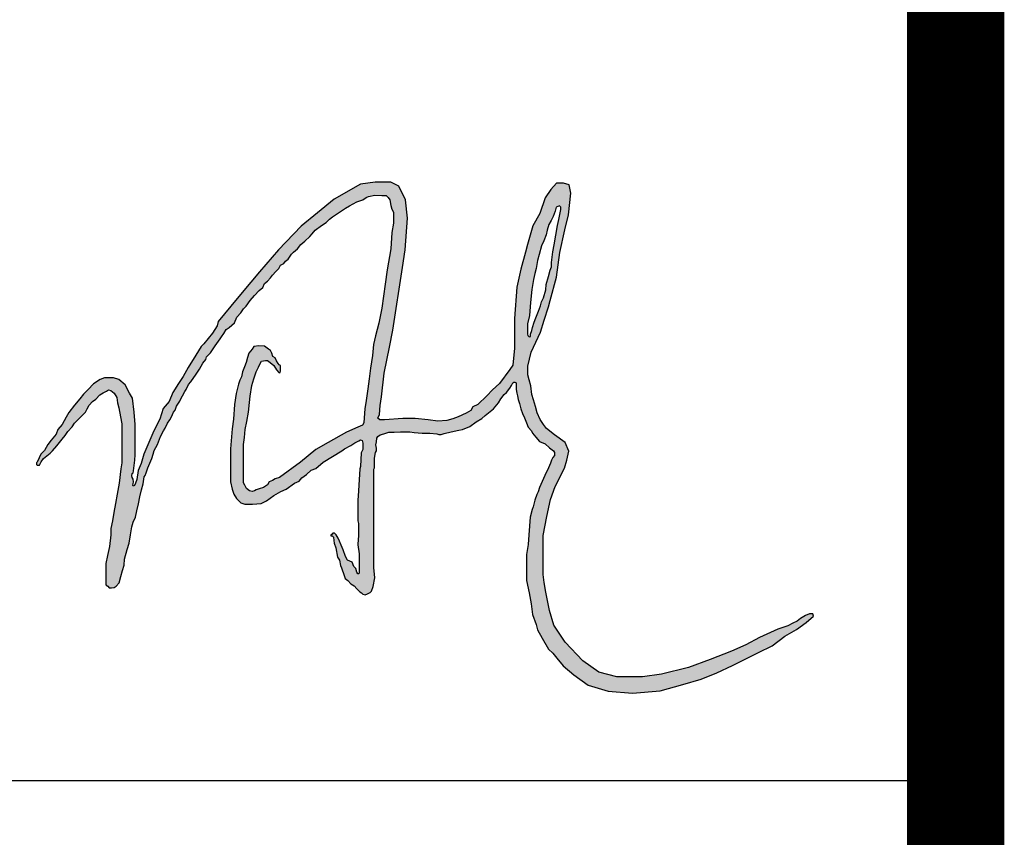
# Model space of a CAD drawing. Extents: x -302077 to 107904, y -9283 to 295706.
# Tile 60 of 256: x -77334 to -76320, y 2059 to 2900. Entities that reach past the tile are written whole.
import ezdxf

# ---------------------------------------------------------------- set-up
doc = ezdxf.new("R2010")
doc.units = 0
doc.header["$LTSCALE"] = 500
doc.header["$MEASUREMENT"] = 0
doc.layers.get('0').update_dxf_attribs({"linetype": 'CONTINUOUS'})
doc.layers.add('PUB_TITLE', color=4, linetype='CONTINUOUS')

# ---------------------------------------------------------------- blocks, each defined once
blk = doc.blocks.new('常凤杰')
h = blk.add_hatch(color=1)
h.paths.add_polyline_path([(698.8, 438.7), (699.2, 437.2), (700.6, 435.6), (702.2, 436.1), (702.2, 438.8), (703.8, 443.1), (704.5, 446.5), (706.6, 452.6), (708.5, 457.7), (711.7, 465.4), (714, 471.7), (715.1, 476.3), (717.2, 481), (719.9, 490.4), (720.6, 496.6), (723, 506.1), (725.3, 513.2), (726.8, 517.2), (726.8, 522.1), (728.4, 534.6), (729.9, 543), (733.8, 565.3), (735.2, 572.2), (737.6, 584), (737.6, 586.9), (735.9, 588.2), (732.2, 586.9), (730.9, 582.2), (728.6, 576), (726.1, 571.1), (723.7, 566.5), (721.8, 560.1), (720.5, 554.7), (717.8, 547.6), (715.1, 541.8), (712.3, 531.7), (710.3, 524.4), (708.9, 515.2), (707.4, 509.4), (705.6, 502.4), (704.4, 495.4), (703.6, 490.8), (702.3, 475.7), (700.9, 460.3), (698.8, 450.6)], flags=16)
h.paths.add_polyline_path([(148.7, 321.9), (143.1, 315.1), (139, 310), (135.3, 302.9), (131, 298.7), (128.9, 294.4), (126.5, 289.3), (126, 288.4), (126, 286.8), (126.6, 285.7), (129.4, 285.7), (131.3, 289.9), (134.1, 293.8), (141.7, 299.7), (144.5, 302.7), (149.6, 308.5), (156, 316), (159.3, 320.3), (162.5, 325.2), (167.7, 330.7), (170.1, 334.8), (177.7, 342.4), (183, 347.7), (185.1, 351.4), (187.2, 355.9), (191.3, 360.1), (195.3, 362.9), (199.7, 368), (203.8, 370.2), (207.5, 372.2), (210.1, 373.8), (212.8, 372.9), (216.6, 369.9), (219.6, 364.8), (220.3, 358.5), (222, 352.9), (224, 342.3), (225.5, 333.9), (225.5, 317.5), (225.5, 298), (225.5, 288.6), (224.4, 281.4), (222.3, 264.7), (219.9, 251.9), (218.1, 241.1), (216.3, 230.5), (214.6, 220.9), (212.8, 212), (212.8, 204.7), (211, 191.1), (208.7, 180.4), (206.7, 171), (206.7, 147.1), (207.3, 146), (209.1, 144.7), (210.6, 142.7), (213.3, 142.7), (216.6, 143.3), (219, 144.8), (222.3, 148.5), (224.3, 156), (226.3, 163.2), (228, 169.4), (228.7, 176.3), (231.8, 187.4), (233.9, 194.9), (235.5, 204.7), (237.2, 214), (238.8, 219.5), (241.4, 225.3), (243, 232.6), (244.8, 240.7), (246.6, 249.1), (248.3, 257), (250.4, 264.2), (251.6, 272.4), (252.5, 273.9), (253.8, 277.1), (255.9, 282.6), (258.2, 288.3), (260.3, 293.7), (262.2, 298.7), (263.1, 303), (267.2, 310.1), (270.6, 319.3), (273.9, 325.8), (276.1, 329), (278.7, 334.9), (281.6, 338.8), (283.5, 342.4), (285.8, 347.8), (287.8, 350.1), (289.1, 354.8), (293.1, 360.6), (294.7, 363.9), (296.2, 366.7), (298.8, 371.7), (300.5, 374), (303.1, 380.1), (306.1, 382.9), (312, 392.1), (315.9, 397.7), (319.9, 404.7), (323.4, 409.1), (324.4, 412.4), (329, 416.8), (334.2, 425.1), (340.2, 433.4), (341.7, 435.4), (344.4, 439.6), (347.2, 444), (350.7, 446.3), (356.7, 452), (359.7, 458.6), (364.1, 463.5), (367.3, 468.3), (370.6, 471.5), (375.1, 478.1), (380.3, 483.7), (385.6, 489.5), (389.9, 493), (391.8, 497.6), (395.2, 500.3), (398.7, 504.4), (401.4, 507.4), (405, 511.7), (408.8, 515.3), (410.6, 519), (414.3, 521.1), (416.5, 523.8), (419.6, 526.2), (423.5, 532.1), (425.8, 534.3), (430.2, 538), (434.2, 543.4), (438.9, 547), (444.8, 552.6), (447.5, 555.7), (451.1, 559.9), (458.3, 565.5), (463.9, 569), (467.9, 572.7), (471.2, 575.4), (479.5, 580.8), (486.4, 585.8), (491.1, 588.4), (499.6, 593), (506.7, 595.4), (510.5, 598.2), (513.3, 599.2), (520.4, 600.8), (528.7, 600.2), (533.7, 600.2), (536.2, 598.2), (538, 595.5), (539.3, 588.9), (540.5, 584.5), (542.3, 580.9), (542.3, 568.2), (540.4, 557.1), (539.1, 538.1), (534.8, 513.5), (532.8, 497), (528.8, 469.1), (525.2, 451.4), (521.2, 436.8), (519.1, 426.7), (517.9, 413.7), (515.7, 398.9), (513.9, 386.4), (512.3, 374.9), (510.1, 358.5), (508.9, 351.8), (507.6, 335.4), (506.3, 332.7), (500.6, 330.1), (487.6, 324.5), (466, 312.3), (451.8, 304.3), (433.7, 289.4), (409.5, 271.4), (404.5, 269.8), (401.1, 268.1), (397.4, 266.4), (395.4, 263.1), (390.9, 259.7), (385.6, 258.3), (382, 257.1), (380.3, 256), (377.5, 255), (374.3, 255.9), (370.9, 258.5), (368.9, 262.7), (367.4, 265.2), (367.4, 271.1), (367.4, 276.3), (367.4, 284.1), (367.4, 293.1), (367.4, 309.9), (368.5, 318.1), (369.5, 327.5), (371.3, 336.8), (373.2, 347.6), (374.4, 359.1), (375.1, 366.4), (377, 378.8), (379.4, 386.4), (382, 394.8), (384.7, 400.3), (386.9, 404.6), (388.3, 407.1), (393.2, 408), (395.4, 408), (398.4, 405.7), (402.6, 402.2), (405.8, 397.1), (408.8, 393.8), (409.5, 393.6), (410.3, 393.8), (410.6, 395.4), (410.6, 399.9), (410.6, 402.1), (409, 403), (407.7, 404.6), (405.7, 407.6), (404.2, 411), (401.8, 412.7), (400.5, 416.6), (398.7, 419.6), (396.5, 421), (392, 424.5), (385.2, 425.2), (379.3, 424.4), (377.6, 421.3), (373.7, 416.4), (372.1, 411.3), (370.5, 405.7), (368.5, 400.5), (366.4, 394.7), (365, 388.9), (363, 385.1), (361.6, 380.3), (358.7, 369.4), (356.9, 356.5), (355.8, 339.4), (354.1, 328.1), (352.1, 304.9), (352.1, 266.5), (354, 257.9), (356.3, 252), (359.1, 246.8), (364.3, 242), (368.8, 240.2), (377.8, 240.2), (387.9, 241.2), (394.4, 244.2), (402.8, 250.5), (410.8, 255.3), (417.1, 257.8), (426.8, 265), (432.4, 267.3), (435.6, 271.1), (441, 274.8), (446.2, 280), (451.8, 282.1), (460.4, 289.3), (471.2, 295.9), (482, 302.5), (485.4, 305), (492.7, 308.8), (497.3, 312.1), (502.1, 314.3), (504, 315.6), (505.9, 314.6), (506.7, 311.6), (506.7, 304.2), (504.8, 300.4), (504, 284.4), (503.1, 281.6), (502, 262.6), (501.6, 256), (500.8, 244.8), (500.8, 232.9), (500.8, 221.1), (501.6, 217.8), (501.6, 213.5), (501.6, 203.8), (500.8, 193.7), (500.8, 192.9), (502.3, 182.6), (502.3, 163.9), (502.3, 160), (501.6, 159.3), (500.7, 159.3), (499.5, 161.2), (498.3, 165.3), (496, 167.7), (494.3, 172.6), (488.7, 175), (486.5, 179.4), (483.6, 187.3), (481.2, 192.5), (479.4, 197.4), (477.9, 200.8), (475.5, 204.8), (473.5, 206.5), (471.5, 206.5), (470.7, 205.5), (469.2, 204.1), (469.2, 203.6), (470.9, 203.6), (472.3, 201.9), (472.9, 197.9), (473.3, 194.8), (475.1, 189.6), (476.9, 178.4), (479.5, 175), (480.4, 168.9), (481.7, 166.3), (482.5, 163.6), (483.9, 159.7), (485.9, 153.8), (489, 151.2), (492.5, 147.3), (496.3, 145), (499.6, 141.8), (503.2, 138.3), (504.9, 136.8), (506.5, 135.4), (509.3, 134.6), (512.1, 135.9), (515.3, 137.4), (516.8, 138.9), (518.7, 144.5), (520.4, 154.3), (519.4, 166.7), (519.4, 220.8), (519.4, 246), (519.4, 273.6), (519.4, 281.2), (520.3, 282.9), (520.3, 285.8), (520.3, 293.9), (521.3, 300.6), (522.6, 302.5), (522.6, 305.8), (521.8, 309.7), (522.6, 313.1), (523, 317.5), (524.1, 319.4), (526.7, 321.4), (530.9, 322.5), (537.1, 324.2), (543.3, 324.2), (550.6, 324.9), (556.8, 324.9), (561.4, 324.9), (566.5, 324), (575.8, 323.3), (584.6, 323.3), (592.8, 322.6), (595.2, 321.8), (597.9, 321.8), (601.3, 322.9), (609.5, 324.7), (618.4, 326.8), (622.8, 327.3), (631.6, 330.8), (638.8, 336.4), (645.5, 340.2), (649.4, 343.8), (659, 351.4), (664.8, 358.7), (667.7, 363.1), (671.6, 368.2), (674.3, 370.8), (678.1, 375.6), (680.1, 378.9), (681.5, 381.9), (682.9, 382.8), (684, 382.8), (685.5, 381.8), (685.5, 374.3), (686.1, 369.7), (687.2, 366.7), (687.8, 362.3), (689.4, 357.8), (690.9, 351.7), (692.8, 346.1), (695.2, 341.2), (697.6, 335.4), (699.6, 330.3), (703.3, 326), (704.6, 323), (708.4, 318.7), (712.5, 313.6), (719.1, 310.8), (724.4, 305.9), (729.2, 302.4), (730, 300.5), (730, 297), (728.4, 294.8), (726.7, 291.5), (725.4, 288.1), (723.2, 282.8), (718.9, 273.8), (715.6, 266.8), (712.5, 260), (711.3, 254.9), (709.4, 251.7), (707.2, 244.9), (705.2, 237.2), (704, 234.1), (701.9, 225.3), (700.3, 204.5), (699.5, 193.4), (697.6, 181.8), (697.6, 163.3), (697.6, 151.5), (700.5, 136.8), (703.1, 124.3), (704.5, 111.6), (708.9, 100.1), (710.5, 93.9), (715.9, 84.2), (723.3, 71.1), (728.4, 66.7), (732.9, 60.7), (740.4, 52), (752.7, 41.3), (769.5, 29.2), (792.9, 22.3), (821.3, 19.8), (853.3, 22.5), (879.7, 29.9), (901.4, 36.3), (919.5, 43.5), (937.9, 52.3), (958.7, 62.6), (968, 67.2), (984.2, 75.1), (999, 86.3), (1012.4, 94.2), (1023.8, 102.2), (1032.3, 109.9), (1031.4, 112.5), (1027.6, 112.5), (1022.9, 110.5), (1017.3, 107.2), (1013.1, 103.9), (1008.1, 101.7), (1002.4, 98.6), (990.6, 94.5), (969.2, 84.7), (953.3, 76.5), (936.6, 68.9), (911.7, 59.4), (886.5, 49.8), (855, 42.2), (833, 39), (802.9, 39), (782, 44.6), (763.3, 57.7), (742.8, 79.4), (729.5, 99.3), (724.3, 116.5), (720.1, 137.6), (718.2, 149.2), (716.9, 158.4), (716.9, 203.7), (721.2, 225.8), (725.4, 245.9), (731.1, 261), (741.9, 282.3), (744.4, 291.6), (746.9, 302), (742.8, 312.3), (730, 321.2), (720.9, 328.5), (717.5, 333.4), (713.4, 339.3), (710.1, 346.9), (708, 354.3), (705.8, 362.1), (703.6, 368.4), (702.6, 378.5), (700.8, 385.5), (699, 391.3), (699, 401.3), (702.8, 417.8), (714, 441), (718.3, 455), (723, 470.7), (725.2, 478), (732.5, 505.3), (736.3, 534), (742.3, 560.5), (746.7, 577.9), (749.2, 603.1), (747.4, 612.7), (740.7, 614.9), (732.6, 614.9), (725.9, 607.3), (719.3, 597.8), (713, 579.4), (704.8, 565), (698.6, 543.4), (696.2, 534.1), (690.9, 514.4), (686.1, 493.4), (683.7, 457), (683.7, 422.4), (681.5, 402.6), (678.1, 397.5), (665.9, 381.3), (658, 373.8), (651.1, 366.7), (640.6, 356.6), (635.1, 353.8), (632.7, 349.5), (627.1, 346.4), (617.8, 342.3), (611.7, 339.8), (604.6, 338), (594.1, 337), (583, 338.9), (567.5, 340.4), (553.4, 340.4), (532, 338.7), (526.4, 338.7), (524.2, 340.7), (526, 345.1), (527, 355.6), (528.2, 365.4), (531.5, 393.2), (537.7, 423.6), (541.6, 443.4), (552.9, 516.5), (556.1, 536.9), (558.7, 573.9), (556.2, 595.2), (548.7, 611.2), (539.3, 615.9), (521.1, 615.9), (503.8, 613.7), (473.3, 596), (453.7, 580), (434.7, 564.5), (408.4, 537.1), (386.2, 511.5), (365.8, 487.2), (352.6, 471.3), (337.8, 453.6), (336.6, 448.3), (331.1, 439.9), (321, 427.3), (318, 424.2), (311.8, 414.2), (302.9, 399.9), (296.9, 389.4), (291.7, 381.3), (284.8, 370.7), (280.8, 360), (273.8, 351.9), (269.7, 339.4), (262.6, 325.9), (256.8, 312.2), (251.2, 298.8), (248, 288), (244.6, 279.7), (242.9, 269.2), (241.4, 264.9), (240.1, 262.1), (238.7, 261.4), (238.1, 262.5), (238.5, 264.2), (239.2, 266.4), (238.8, 269.6), (237.7, 271.3), (237.3, 273.5), (237.7, 276.1), (238.7, 276.9), (239.2, 279.2), (240.6, 291.7), (241.1, 298.1), (241.1, 309.3), (241.1, 333.4), (239.8, 347.5), (237.8, 364), (234.5, 370), (229.3, 379.4), (222, 385.9), (215.6, 387.8), (205.3, 387.8), (200, 385.9), (192.5, 380.8), (186, 374.1), (180.7, 368.6), (176.5, 363.4), (170.3, 355.8), (163.5, 347.3), (160.6, 342), (155.8, 333.1), (150.7, 327.3)])
at = {"color": 1}
for p, q in [((503.8, 613.7), (473.3, 596)), ((521.1, 615.9), (503.8, 613.7)), ((539.3, 615.9), (521.1, 615.9)), ((548.7, 611.2), (539.3, 615.9)), ((556.2, 595.2), (548.7, 611.2)), ((732.6, 614.9), (725.9, 607.3)), ((740.7, 614.9), (732.6, 614.9)), ((747.4, 612.7), (740.7, 614.9)), ((749.2, 603.1), (747.4, 612.7)), ((506.7, 595.4), (510.5, 598.2)), ((510.5, 598.2), (513.3, 599.2)), ((513.3, 599.2), (520.4, 600.8)), ((520.4, 600.8), (528.7, 600.2)), ((528.7, 600.2), (533.7, 600.2)), ((533.7, 600.2), (536.2, 598.2)), ((536.2, 598.2), (538, 595.5)), ((719.3, 597.8), (713, 579.4)), ((725.9, 607.3), (719.3, 597.8)), ((746.7, 577.9), (749.2, 603.1)), ((473.3, 596), (453.7, 580)), ((479.5, 580.8), (486.4, 585.8)), ((486.4, 585.8), (491.1, 588.4)), ((491.1, 588.4), (499.6, 593)), ((499.6, 593), (506.7, 595.4)), ((538, 595.5), (539.3, 588.9)), ((539.3, 588.9), (540.5, 584.5)), ((558.7, 573.9), (556.2, 595.2)), ((732.2, 586.9), (730.9, 582.2)), ((735.9, 588.2), (732.2, 586.9)), ((737.6, 586.9), (735.9, 588.2)), ((737.6, 584), (737.6, 586.9)), ((453.7, 580), (434.7, 564.5)), ((467.9, 572.7), (471.2, 575.4)), ((471.2, 575.4), (479.5, 580.8)), ((540.5, 584.5), (542.3, 580.9)), ((542.3, 580.9), (542.3, 568.2)), ((713, 579.4), (704.8, 565)), ((728.6, 576), (726.1, 571.1)), ((730.9, 582.2), (728.6, 576)), ((735.2, 572.2), (737.6, 584)), ((742.3, 560.5), (746.7, 577.9)), ((434.7, 564.5), (408.4, 537.1)), ((451.1, 559.9), (458.3, 565.5)), ((458.3, 565.5), (463.9, 569)), ((463.9, 569), (467.9, 572.7)), ((542.3, 568.2), (540.4, 557.1)), ((556.1, 536.9), (558.7, 573.9)), ((704.8, 565), (698.6, 543.4)), ((723.7, 566.5), (721.8, 560.1)), ((726.1, 571.1), (723.7, 566.5)), ((729.9, 543), (733.8, 565.3)), ((733.8, 565.3), (735.2, 572.2)), ((438.9, 547), (444.8, 552.6)), ((444.8, 552.6), (447.5, 555.7)), ((447.5, 555.7), (451.1, 559.9)), ((540.4, 557.1), (539.1, 538.1)), ((720.5, 554.7), (717.8, 547.6)), ((721.8, 560.1), (720.5, 554.7)), ((736.3, 534), (742.3, 560.5)), ((430.2, 538), (434.2, 543.4)), ((434.2, 543.4), (438.9, 547)), ((698.6, 543.4), (696.2, 534.1)), ((715.1, 541.8), (712.3, 531.7)), ((717.8, 547.6), (715.1, 541.8)), ((728.4, 534.6), (729.9, 543)), ((408.4, 537.1), (386.2, 511.5)), ((419.6, 526.2), (423.5, 532.1)), ((423.5, 532.1), (425.8, 534.3)), ((425.8, 534.3), (430.2, 538)), ((539.1, 538.1), (534.8, 513.5)), ((552.9, 516.5), (556.1, 536.9)), ((696.2, 534.1), (690.9, 514.4)), ((712.3, 531.7), (710.3, 524.4)), ((726.8, 522.1), (728.4, 534.6)), ((732.5, 505.3), (736.3, 534)), ((408.8, 515.3), (410.6, 519)), ((410.6, 519), (414.3, 521.1)), ((414.3, 521.1), (416.5, 523.8)), ((416.5, 523.8), (419.6, 526.2)), ((710.3, 524.4), (708.9, 515.2)), ((725.3, 513.2), (726.8, 517.2)), ((726.8, 517.2), (726.8, 522.1)), ((386.2, 511.5), (365.8, 487.2)), ((398.7, 504.4), (401.4, 507.4)), ((401.4, 507.4), (405, 511.7)), ((405, 511.7), (408.8, 515.3)), ((534.8, 513.5), (532.8, 497)), ((541.6, 443.4), (552.9, 516.5)), ((690.9, 514.4), (686.1, 493.4)), ((707.4, 509.4), (705.6, 502.4)), ((708.9, 515.2), (707.4, 509.4)), ((720.6, 496.6), (723, 506.1)), ((723, 506.1), (725.3, 513.2)), ((389.9, 493), (391.8, 497.6)), ((391.8, 497.6), (395.2, 500.3)), ((395.2, 500.3), (398.7, 504.4)), ((532.8, 497), (528.8, 469.1)), ((704.4, 495.4), (703.6, 490.8)), ((705.6, 502.4), (704.4, 495.4)), ((719.9, 490.4), (720.6, 496.6)), ((725.2, 478), (732.5, 505.3)), ((365.8, 487.2), (352.6, 471.3)), ((375.1, 478.1), (380.3, 483.7)), ((380.3, 483.7), (385.6, 489.5)), ((385.6, 489.5), (389.9, 493)), ((686.1, 493.4), (683.7, 457)), ((703.6, 490.8), (702.3, 475.7)), ((717.2, 481), (719.9, 490.4)), ((352.6, 471.3), (337.8, 453.6)), ((367.3, 468.3), (370.6, 471.5)), ((370.6, 471.5), (375.1, 478.1)), ((702.3, 475.7), (700.9, 460.3)), ((711.7, 465.4), (714, 471.7)), ((714, 471.7), (715.1, 476.3)), ((715.1, 476.3), (717.2, 481)), ((723, 470.7), (725.2, 478)), ((359.7, 458.6), (364.1, 463.5)), ((364.1, 463.5), (367.3, 468.3)), ((528.8, 469.1), (525.2, 451.4)), ((700.9, 460.3), (698.8, 450.6)), ((708.5, 457.7), (711.7, 465.4)), ((718.3, 455), (723, 470.7)), ((336.6, 448.3), (331.1, 439.9)), ((337.8, 453.6), (336.6, 448.3)), ((350.7, 446.3), (356.7, 452)), ((356.7, 452), (359.7, 458.6)), ((525.2, 451.4), (521.2, 436.8)), ((683.7, 457), (683.7, 422.4)), ((698.8, 450.6), (698.8, 438.7)), ((704.5, 446.5), (706.6, 452.6)), ((706.6, 452.6), (708.5, 457.7)), ((714, 441), (718.3, 455)), ((331.1, 439.9), (321, 427.3)), ((341.7, 435.4), (344.4, 439.6)), ((344.4, 439.6), (347.2, 444)), ((347.2, 444), (350.7, 446.3)), ((521.2, 436.8), (519.1, 426.7)), ((537.7, 423.6), (541.6, 443.4)), ((698.8, 438.7), (699.2, 437.2)), ((699.2, 437.2), (700.6, 435.6)), ((702.2, 438.8), (703.8, 443.1)), ((702.2, 436.1), (702.2, 438.8)), ((702.8, 417.8), (714, 441)), ((703.8, 443.1), (704.5, 446.5)), ((321, 427.3), (318, 424.2)), ((329, 416.8), (334.2, 425.1)), ((334.2, 425.1), (340.2, 433.4)), ((340.2, 433.4), (341.7, 435.4)), ((385.2, 425.2), (379.3, 424.4)), ((392, 424.5), (385.2, 425.2)), ((519.1, 426.7), (517.9, 413.7)), ((700.6, 435.6), (702.2, 436.1)), ((311.8, 414.2), (302.9, 399.9)), ((318, 424.2), (311.8, 414.2)), ((324.4, 412.4), (329, 416.8)), ((373.7, 416.4), (372.1, 411.3)), ((377.6, 421.3), (373.7, 416.4)), ((379.3, 424.4), (377.6, 421.3)), ((396.5, 421), (392, 424.5)), ((398.7, 419.6), (396.5, 421)), ((400.5, 416.6), (398.7, 419.6)), ((401.8, 412.7), (400.5, 416.6)), ((517.9, 413.7), (515.7, 398.9)), ((531.5, 393.2), (537.7, 423.6)), ((683.7, 422.4), (681.5, 402.6)), ((699, 401.3), (702.8, 417.8)), ((315.9, 397.7), (319.9, 404.7)), ((319.9, 404.7), (323.4, 409.1)), ((323.4, 409.1), (324.4, 412.4)), ((370.5, 405.7), (368.5, 400.5)), ((372.1, 411.3), (370.5, 405.7)), ((384.7, 400.3), (386.9, 404.6)), ((386.9, 404.6), (388.3, 407.1)), ((388.3, 407.1), (393.2, 408)), ((393.2, 408), (395.4, 408)), ((395.4, 408), (398.4, 405.7)), ((398.4, 405.7), (402.6, 402.2)), ((404.2, 411), (401.8, 412.7)), ((402.6, 402.2), (405.8, 397.1)), ((405.7, 407.6), (404.2, 411)), ((407.7, 404.6), (405.7, 407.6)), ((409, 403), (407.7, 404.6)), ((410.6, 402.1), (409, 403)), ((410.6, 399.9), (410.6, 402.1)), ((681.5, 402.6), (678.1, 397.5)), ((302.9, 399.9), (296.9, 389.4)), ((306.1, 382.9), (312, 392.1)), ((312, 392.1), (315.9, 397.7)), ((366.4, 394.7), (365, 388.9)), ((368.5, 400.5), (366.4, 394.7)), ((379.4, 386.4), (382, 394.8)), ((382, 394.8), (384.7, 400.3)), ((405.8, 397.1), (408.8, 393.8)), ((408.8, 393.8), (409.5, 393.6)), ((409.5, 393.6), (410.3, 393.8)), ((410.3, 393.8), (410.6, 395.4)), ((410.6, 395.4), (410.6, 399.9)), ((515.7, 398.9), (513.9, 386.4)), ((528.2, 365.4), (531.5, 393.2)), ((678.1, 397.5), (665.9, 381.3)), ((699, 391.3), (699, 401.3)), ((700.8, 385.5), (699, 391.3)), ((192.5, 380.8), (186, 374.1)), ((200, 385.9), (192.5, 380.8)), ((205.3, 387.8), (200, 385.9)), ((215.6, 387.8), (205.3, 387.8)), ((222, 385.9), (215.6, 387.8)), ((229.3, 379.4), (222, 385.9)), ((234.5, 370), (229.3, 379.4)), ((291.7, 381.3), (284.8, 370.7)), ((296.9, 389.4), (291.7, 381.3)), ((300.5, 374), (303.1, 380.1)), ((303.1, 380.1), (306.1, 382.9)), ((361.6, 380.3), (358.7, 369.4)), ((363, 385.1), (361.6, 380.3)), ((365, 388.9), (363, 385.1)), ((377, 378.8), (379.4, 386.4)), ((513.9, 386.4), (512.3, 374.9)), ((665.9, 381.3), (658, 373.8)), ((680.1, 378.9), (681.5, 381.9)), ((681.5, 381.9), (682.9, 382.8)), ((682.9, 382.8), (684, 382.8)), ((684, 382.8), (685.5, 381.8)), ((685.5, 381.8), (685.5, 374.3)), ((702.6, 378.5), (700.8, 385.5)), ((180.7, 368.6), (176.5, 363.4)), ((186, 374.1), (180.7, 368.6)), ((195.3, 362.9), (199.7, 368)), ((199.7, 368), (203.8, 370.2)), ((203.8, 370.2), (207.5, 372.2)), ((207.5, 372.2), (210.1, 373.8)), ((210.1, 373.8), (212.8, 372.9)), ((212.8, 372.9), (216.6, 369.9)), ((216.6, 369.9), (219.6, 364.8)), ((237.8, 364), (234.5, 370)), ((284.8, 370.7), (280.8, 360)), ((296.2, 366.7), (298.8, 371.7)), ((298.8, 371.7), (300.5, 374)), ((358.7, 369.4), (356.9, 356.5)), ((375.1, 366.4), (377, 378.8)), ((512.3, 374.9), (510.1, 358.5)), ((658, 373.8), (651.1, 366.7)), ((667.7, 363.1), (671.6, 368.2)), ((671.6, 368.2), (674.3, 370.8)), ((674.3, 370.8), (678.1, 375.6)), ((678.1, 375.6), (680.1, 378.9)), ((685.5, 374.3), (686.1, 369.7)), ((686.1, 369.7), (687.2, 366.7)), ((703.6, 368.4), (702.6, 378.5)), ((705.8, 362.1), (703.6, 368.4)), ((176.5, 363.4), (170.3, 355.8)), ((187.2, 355.9), (191.3, 360.1)), ((191.3, 360.1), (195.3, 362.9)), ((219.6, 364.8), (220.3, 358.5)), ((220.3, 358.5), (222, 352.9)), ((239.8, 347.5), (237.8, 364)), ((280.8, 360), (273.8, 351.9)), ((289.1, 354.8), (293.1, 360.6)), ((293.1, 360.6), (294.7, 363.9)), ((294.7, 363.9), (296.2, 366.7)), ((356.9, 356.5), (355.8, 339.4)), ((373.2, 347.6), (374.4, 359.1)), ((374.4, 359.1), (375.1, 366.4)), ((510.1, 358.5), (508.9, 351.8)), ((527, 355.6), (528.2, 365.4)), ((640.6, 356.6), (635.1, 353.8)), ((651.1, 366.7), (640.6, 356.6)), ((659, 351.4), (664.8, 358.7)), ((664.8, 358.7), (667.7, 363.1)), ((687.2, 366.7), (687.8, 362.3)), ((687.8, 362.3), (689.4, 357.8)), ((689.4, 357.8), (690.9, 351.7)), ((708, 354.3), (705.8, 362.1)), ((163.5, 347.3), (160.6, 342)), ((170.3, 355.8), (163.5, 347.3)), ((177.7, 342.4), (183, 347.7)), ((183, 347.7), (185.1, 351.4)), ((185.1, 351.4), (187.2, 355.9)), ((222, 352.9), (224, 342.3)), ((241.1, 333.4), (239.8, 347.5)), ((273.8, 351.9), (269.7, 339.4)), ((283.5, 342.4), (285.8, 347.8)), ((285.8, 347.8), (287.8, 350.1)), ((287.8, 350.1), (289.1, 354.8)), ((371.3, 336.8), (373.2, 347.6)), ((508.9, 351.8), (507.6, 335.4)), ((524.2, 340.7), (526, 345.1)), ((526, 345.1), (527, 355.6)), ((627.1, 346.4), (617.8, 342.3)), ((632.7, 349.5), (627.1, 346.4)), ((635.1, 353.8), (632.7, 349.5)), ((649.4, 343.8), (659, 351.4)), ((690.9, 351.7), (692.8, 346.1)), ((692.8, 346.1), (695.2, 341.2)), ((710.1, 346.9), (708, 354.3)), ((713.4, 339.3), (710.1, 346.9)), ((160.6, 342), (155.8, 333.1)), ((167.7, 330.7), (170.1, 334.8)), ((170.1, 334.8), (177.7, 342.4)), ((224, 342.3), (225.5, 333.9)), ((225.5, 333.9), (225.5, 317.5)), ((241.1, 309.3), (241.1, 333.4)), ((269.7, 339.4), (262.6, 325.9)), ((276.1, 329), (278.7, 334.9)), ((278.7, 334.9), (281.6, 338.8)), ((281.6, 338.8), (283.5, 342.4)), ((355.8, 339.4), (354.1, 328.1)), ((369.5, 327.5), (371.3, 336.8)), ((507.6, 335.4), (506.3, 332.7)), ((526.4, 338.7), (524.2, 340.7)), ((532, 338.7), (526.4, 338.7)), ((553.4, 340.4), (532, 338.7)), ((567.5, 340.4), (553.4, 340.4)), ((583, 338.9), (567.5, 340.4)), ((594.1, 337), (583, 338.9)), ((604.6, 338), (594.1, 337)), ((611.7, 339.8), (604.6, 338)), ((617.8, 342.3), (611.7, 339.8)), ((631.6, 330.8), (638.8, 336.4)), ((638.8, 336.4), (645.5, 340.2)), ((645.5, 340.2), (649.4, 343.8)), ((695.2, 341.2), (697.6, 335.4)), ((697.6, 335.4), (699.6, 330.3)), ((717.5, 333.4), (713.4, 339.3)), ((720.9, 328.5), (717.5, 333.4)), ((148.7, 321.9), (143.1, 315.1)), ((150.7, 327.3), (148.7, 321.9)), ((155.8, 333.1), (150.7, 327.3)), ((159.3, 320.3), (162.5, 325.2)), ((162.5, 325.2), (167.7, 330.7)), ((262.6, 325.9), (256.8, 312.2)), ((270.6, 319.3), (273.9, 325.8)), ((273.9, 325.8), (276.1, 329)), ((354.1, 328.1), (352.1, 304.9)), ((368.5, 318.1), (369.5, 327.5)), ((487.6, 324.5), (466, 312.3)), ((500.6, 330.1), (487.6, 324.5)), ((506.3, 332.7), (500.6, 330.1)), ((526.7, 321.4), (530.9, 322.5)), ((530.9, 322.5), (537.1, 324.2)), ((537.1, 324.2), (543.3, 324.2)), ((543.3, 324.2), (550.6, 324.9)), ((550.6, 324.9), (556.8, 324.9)), ((556.8, 324.9), (561.4, 324.9)), ((561.4, 324.9), (566.5, 324)), ((566.5, 324), (575.8, 323.3)), ((575.8, 323.3), (584.6, 323.3)), ((584.6, 323.3), (592.8, 322.6)), ((592.8, 322.6), (595.2, 321.8)), ((595.2, 321.8), (597.9, 321.8)), ((597.9, 321.8), (601.3, 322.9)), ((601.3, 322.9), (609.5, 324.7)), ((609.5, 324.7), (618.4, 326.8)), ((618.4, 326.8), (622.8, 327.3)), ((622.8, 327.3), (631.6, 330.8)), ((699.6, 330.3), (703.3, 326)), ((703.3, 326), (704.6, 323)), ((704.6, 323), (708.4, 318.7)), ((730, 321.2), (720.9, 328.5)), ((143.1, 315.1), (139, 310)), ((149.6, 308.5), (156, 316)), ((156, 316), (159.3, 320.3)), ((225.5, 317.5), (225.5, 298)), ((256.8, 312.2), (251.2, 298.8)), ((263.1, 303), (267.2, 310.1)), ((267.2, 310.1), (270.6, 319.3)), ((367.4, 309.9), (368.5, 318.1)), ((466, 312.3), (451.8, 304.3)), ((492.7, 308.8), (497.3, 312.1)), ((497.3, 312.1), (502.1, 314.3)), ((502.1, 314.3), (504, 315.6)), ((504, 315.6), (505.9, 314.6)), ((505.9, 314.6), (506.7, 311.6)), ((506.7, 311.6), (506.7, 304.2)), ((521.8, 309.7), (522.6, 313.1)), ((522.6, 313.1), (523, 317.5)), ((523, 317.5), (524.1, 319.4)), ((524.1, 319.4), (526.7, 321.4)), ((708.4, 318.7), (712.5, 313.6)), ((712.5, 313.6), (719.1, 310.8)), ((719.1, 310.8), (724.4, 305.9)), ((742.8, 312.3), (730, 321.2)), ((746.9, 302), (742.8, 312.3)), ((131, 298.7), (128.9, 294.4)), ((135.3, 302.9), (131, 298.7)), ((134.1, 293.8), (141.7, 299.7)), ((139, 310), (135.3, 302.9)), ((141.7, 299.7), (144.5, 302.7)), ((144.5, 302.7), (149.6, 308.5)), ((241.1, 298.1), (241.1, 309.3)), ((251.2, 298.8), (248, 288)), ((260.3, 293.7), (262.2, 298.7)), ((262.2, 298.7), (263.1, 303)), ((352.1, 304.9), (352.1, 266.5)), ((367.4, 293.1), (367.4, 309.9)), ((451.8, 304.3), (433.7, 289.4)), ((471.2, 295.9), (482, 302.5)), ((482, 302.5), (485.4, 305)), ((485.4, 305), (492.7, 308.8)), ((504.8, 300.4), (504, 284.4)), ((506.7, 304.2), (504.8, 300.4)), ((520.3, 293.9), (521.3, 300.6)), ((521.3, 300.6), (522.6, 302.5)), ((522.6, 305.8), (521.8, 309.7)), ((522.6, 302.5), (522.6, 305.8)), ((724.4, 305.9), (729.2, 302.4)), ((729.2, 302.4), (730, 300.5)), ((730, 300.5), (730, 297)), ((744.4, 291.6), (746.9, 302)), ((126.5, 289.3), (126, 288.4)), ((126, 288.4), (126, 286.8)), ((128.9, 294.4), (126.5, 289.3)), ((129.4, 285.7), (131.3, 289.9)), ((131.3, 289.9), (134.1, 293.8)), ((225.5, 288.6), (224.4, 281.4)), ((225.5, 298), (225.5, 288.6)), ((239.2, 279.2), (240.6, 291.7)), ((240.6, 291.7), (241.1, 298.1)), ((248, 288), (244.6, 279.7)), ((255.9, 282.6), (258.2, 288.3)), ((258.2, 288.3), (260.3, 293.7)), ((367.4, 284.1), (367.4, 293.1)), ((433.7, 289.4), (409.5, 271.4)), ((451.8, 282.1), (460.4, 289.3)), ((460.4, 289.3), (471.2, 295.9)), ((520.3, 285.8), (520.3, 293.9)), ((725.4, 288.1), (723.2, 282.8)), ((726.7, 291.5), (725.4, 288.1)), ((728.4, 294.8), (726.7, 291.5)), ((730, 297), (728.4, 294.8)), ((741.9, 282.3), (744.4, 291.6)), ((126, 286.8), (126.6, 285.7)), ((126.6, 285.7), (129.4, 285.7)), ((224.4, 281.4), (222.3, 264.7)), ((237.3, 273.5), (237.7, 276.1)), ((237.7, 276.1), (238.7, 276.9)), ((238.7, 276.9), (239.2, 279.2)), ((244.6, 279.7), (242.9, 269.2)), ((252.5, 273.9), (253.8, 277.1)), ((253.8, 277.1), (255.9, 282.6)), ((367.4, 276.3), (367.4, 284.1)), ((367.4, 271.1), (367.4, 276.3)), ((441, 274.8), (446.2, 280)), ((446.2, 280), (451.8, 282.1)), ((503.1, 281.6), (502, 262.6)), ((504, 284.4), (503.1, 281.6)), ((519.4, 281.2), (520.3, 282.9)), ((519.4, 273.6), (519.4, 281.2)), ((520.3, 282.9), (520.3, 285.8)), ((723.2, 282.8), (718.9, 273.8)), ((731.1, 261), (741.9, 282.3)), ((222.3, 264.7), (219.9, 251.9)), ((237.7, 271.3), (237.3, 273.5)), ((238.8, 269.6), (237.7, 271.3)), ((238.5, 264.2), (239.2, 266.4)), ((239.2, 266.4), (238.8, 269.6)), ((241.4, 264.9), (240.1, 262.1)), ((242.9, 269.2), (241.4, 264.9)), ((248.3, 257), (250.4, 264.2)), ((250.4, 264.2), (251.6, 272.4)), ((251.6, 272.4), (252.5, 273.9)), ((352.1, 266.5), (354, 257.9)), ((367.4, 265.2), (367.4, 271.1)), ((368.9, 262.7), (367.4, 265.2)), ((397.4, 266.4), (395.4, 263.1)), ((401.1, 268.1), (397.4, 266.4)), ((404.5, 269.8), (401.1, 268.1)), ((409.5, 271.4), (404.5, 269.8)), ((417.1, 257.8), (426.8, 265)), ((426.8, 265), (432.4, 267.3)), ((432.4, 267.3), (435.6, 271.1)), ((435.6, 271.1), (441, 274.8)), ((519.4, 246), (519.4, 273.6)), ((715.6, 266.8), (712.5, 260)), ((718.9, 273.8), (715.6, 266.8)), ((238.1, 262.5), (238.5, 264.2)), ((238.7, 261.4), (238.1, 262.5)), ((240.1, 262.1), (238.7, 261.4)), ((246.6, 249.1), (248.3, 257)), ((354, 257.9), (356.3, 252)), ((370.9, 258.5), (368.9, 262.7)), ((374.3, 255.9), (370.9, 258.5)), ((377.5, 255), (374.3, 255.9)), ((380.3, 256), (377.5, 255)), ((382, 257.1), (380.3, 256)), ((385.6, 258.3), (382, 257.1)), ((390.9, 259.7), (385.6, 258.3)), ((395.4, 263.1), (390.9, 259.7)), ((402.8, 250.5), (410.8, 255.3)), ((410.8, 255.3), (417.1, 257.8)), ((501.6, 256), (500.8, 244.8)), ((502, 262.6), (501.6, 256)), ((711.3, 254.9), (709.4, 251.7)), ((712.5, 260), (711.3, 254.9)), ((725.4, 245.9), (731.1, 261)), ((219.9, 251.9), (218.1, 241.1)), ((244.8, 240.7), (246.6, 249.1)), ((356.3, 252), (359.1, 246.8)), ((359.1, 246.8), (364.3, 242)), ((364.3, 242), (368.8, 240.2)), ((387.9, 241.2), (394.4, 244.2)), ((394.4, 244.2), (402.8, 250.5)), ((500.8, 244.8), (500.8, 232.9)), ((519.4, 220.8), (519.4, 246)), ((707.2, 244.9), (705.2, 237.2)), ((709.4, 251.7), (707.2, 244.9)), ((721.2, 225.8), (725.4, 245.9)), ((216.3, 230.5), (214.6, 220.9)), ((218.1, 241.1), (216.3, 230.5)), ((241.4, 225.3), (243, 232.6)), ((243, 232.6), (244.8, 240.7)), ((368.8, 240.2), (377.8, 240.2)), ((377.8, 240.2), (387.9, 241.2)), ((500.8, 232.9), (500.8, 221.1)), ((704, 234.1), (701.9, 225.3)), ((705.2, 237.2), (704, 234.1)), ((214.6, 220.9), (212.8, 212)), ((237.2, 214), (238.8, 219.5)), ((238.8, 219.5), (241.4, 225.3)), ((500.8, 221.1), (501.6, 217.8)), ((519.4, 166.7), (519.4, 220.8)), ((701.9, 225.3), (700.3, 204.5)), ((716.9, 203.7), (721.2, 225.8)), ((212.8, 212), (212.8, 204.7)), ((235.5, 204.7), (237.2, 214)), ((501.6, 217.8), (501.6, 213.5)), ((501.6, 213.5), (501.6, 203.8)), ((212.8, 204.7), (211, 191.1)), ((233.9, 194.9), (235.5, 204.7)), ((470.7, 205.5), (469.2, 204.1)), ((469.2, 204.1), (469.2, 203.6)), ((469.2, 203.6), (470.9, 203.6)), ((471.5, 206.5), (470.7, 205.5)), ((470.9, 203.6), (472.3, 201.9)), ((473.5, 206.5), (471.5, 206.5)), ((472.3, 201.9), (472.9, 197.9)), ((472.9, 197.9), (473.3, 194.8)), ((475.5, 204.8), (473.5, 206.5)), ((477.9, 200.8), (475.5, 204.8)), ((479.4, 197.4), (477.9, 200.8)), ((481.2, 192.5), (479.4, 197.4)), ((501.6, 203.8), (500.8, 193.7)), ((700.3, 204.5), (699.5, 193.4)), ((716.9, 158.4), (716.9, 203.7)), ((211, 191.1), (208.7, 180.4)), ((228.7, 176.3), (231.8, 187.4)), ((231.8, 187.4), (233.9, 194.9)), ((473.3, 194.8), (475.1, 189.6)), ((475.1, 189.6), (476.9, 178.4)), ((483.6, 187.3), (481.2, 192.5)), ((486.5, 179.4), (483.6, 187.3)), ((500.8, 193.7), (500.8, 192.9)), ((500.8, 192.9), (502.3, 182.6)), ((699.5, 193.4), (697.6, 181.8)), ((208.7, 180.4), (206.7, 171)), ((228, 169.4), (228.7, 176.3)), ((476.9, 178.4), (479.5, 175)), ((479.5, 175), (480.4, 168.9)), ((488.7, 175), (486.5, 179.4)), ((494.3, 172.6), (488.7, 175)), ((496, 167.7), (494.3, 172.6)), ((502.3, 182.6), (502.3, 163.9)), ((697.6, 181.8), (697.6, 163.3)), ((206.7, 171), (206.7, 147.1)), ((224.3, 156), (226.3, 163.2)), ((226.3, 163.2), (228, 169.4)), ((480.4, 168.9), (481.7, 166.3)), ((481.7, 166.3), (482.5, 163.6)), ((482.5, 163.6), (483.9, 159.7)), ((498.3, 165.3), (496, 167.7)), ((499.5, 161.2), (498.3, 165.3)), ((500.7, 159.3), (499.5, 161.2)), ((502.3, 163.9), (502.3, 160)), ((520.4, 154.3), (519.4, 166.7)), ((697.6, 163.3), (697.6, 151.5)), ((222.3, 148.5), (224.3, 156)), ((483.9, 159.7), (485.9, 153.8)), ((485.9, 153.8), (489, 151.2)), ((489, 151.2), (492.5, 147.3)), ((501.6, 159.3), (500.7, 159.3)), ((502.3, 160), (501.6, 159.3)), ((518.7, 144.5), (520.4, 154.3)), ((697.6, 151.5), (700.5, 136.8)), ((718.2, 149.2), (716.9, 158.4)), ((206.7, 147.1), (207.3, 146)), ((207.3, 146), (209.1, 144.7)), ((209.1, 144.7), (210.6, 142.7)), ((210.6, 142.7), (213.3, 142.7)), ((213.3, 142.7), (216.6, 143.3)), ((216.6, 143.3), (219, 144.8)), ((219, 144.8), (222.3, 148.5)), ((492.5, 147.3), (496.3, 145)), ((496.3, 145), (499.6, 141.8)), ((499.6, 141.8), (503.2, 138.3)), ((503.2, 138.3), (504.9, 136.8)), ((515.3, 137.4), (516.8, 138.9)), ((516.8, 138.9), (518.7, 144.5)), ((720.1, 137.6), (718.2, 149.2)), ((504.9, 136.8), (506.5, 135.4)), ((506.5, 135.4), (509.3, 134.6)), ((509.3, 134.6), (512.1, 135.9)), ((512.1, 135.9), (515.3, 137.4)), ((700.5, 136.8), (703.1, 124.3)), ((724.3, 116.5), (720.1, 137.6)), ((703.1, 124.3), (704.5, 111.6)), ((729.5, 99.3), (724.3, 116.5)), ((704.5, 111.6), (708.9, 100.1)), ((1013.1, 103.9), (1008.1, 101.7)), ((1017.3, 107.2), (1013.1, 103.9)), ((1022.9, 110.5), (1017.3, 107.2)), ((1027.6, 112.5), (1022.9, 110.5)), ((1023.8, 102.2), (1032.3, 109.9)), ((1031.4, 112.5), (1027.6, 112.5)), ((1032.3, 109.9), (1031.4, 112.5)), ((708.9, 100.1), (710.5, 93.9)), ((710.5, 93.9), (715.9, 84.2)), ((742.8, 79.4), (729.5, 99.3)), ((990.6, 94.5), (969.2, 84.7)), ((1002.4, 98.6), (990.6, 94.5)), ((999, 86.3), (1012.4, 94.2)), ((1008.1, 101.7), (1002.4, 98.6)), ((1012.4, 94.2), (1023.8, 102.2)), ((715.9, 84.2), (723.3, 71.1)), ((969.2, 84.7), (953.3, 76.5)), ((984.2, 75.1), (999, 86.3)), ((723.3, 71.1), (728.4, 66.7)), ((763.3, 57.7), (742.8, 79.4)), ((936.6, 68.9), (911.7, 59.4)), ((953.3, 76.5), (936.6, 68.9)), ((968, 67.2), (984.2, 75.1)), ((728.4, 66.7), (732.9, 60.7)), ((732.9, 60.7), (740.4, 52)), ((782, 44.6), (763.3, 57.7)), ((911.7, 59.4), (886.5, 49.8)), ((937.9, 52.3), (958.7, 62.6)), ((958.7, 62.6), (968, 67.2)), ((740.4, 52), (752.7, 41.3)), ((886.5, 49.8), (855, 42.2)), ((919.5, 43.5), (937.9, 52.3)), ((752.7, 41.3), (769.5, 29.2)), ((802.9, 39), (782, 44.6)), ((833, 39), (802.9, 39)), ((855, 42.2), (833, 39)), ((879.7, 29.9), (901.4, 36.3)), ((901.4, 36.3), (919.5, 43.5)), ((769.5, 29.2), (792.9, 22.3)), ((853.3, 22.5), (879.7, 29.9)), ((792.9, 22.3), (821.3, 19.8)), ((821.3, 19.8), (853.3, 22.5))]:
    blk.add_line(p, q, dxfattribs=at)
blk = doc.blocks.new('cfj')
at = {"linetype": 'Continuous', "xscale": 0.1000000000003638, "yscale": 0.1000000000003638, "zscale": 0.1000000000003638}
blk.add_blockref('常凤杰', (11582.62, 10388.23), dxfattribs=at)
blk = doc.blocks.new('wrtgtg')
at = {"color": 4}
blk.add_line((7804.3, -4841.2), (7804.3, 52558.8), dxfattribs=at)
at = {"layer": 'PUB_TITLE'}
for p, q in [((7804.3, -4841.2), (7804.3, 52558.8)), ((2204.3, 5558.8), (7804.3, 5558.8))]:
    blk.add_line(p, q, dxfattribs=at)
at = {"layer": 'PUB_TITLE', "const_width": 100}
blk.add_lwpolyline([(-72795.7, -4841.2), (7804.3, -4841.2), (7804.3, 52558.8), (-72795.7, 52558.8)], close=True, dxfattribs=at)
at = {"xscale": 8.82245106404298, "yscale": 8.822451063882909, "zscale": 8.822451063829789}
blk.add_blockref('cfj', (-95439.9, -86018.6), dxfattribs=at)

msp = doc.modelspace()

# ---------------------------------------------------------------- block references
msp.add_blockref('wrtgtg', (-84174.787, -3441.74))

doc.saveas('drawing.dxf')
